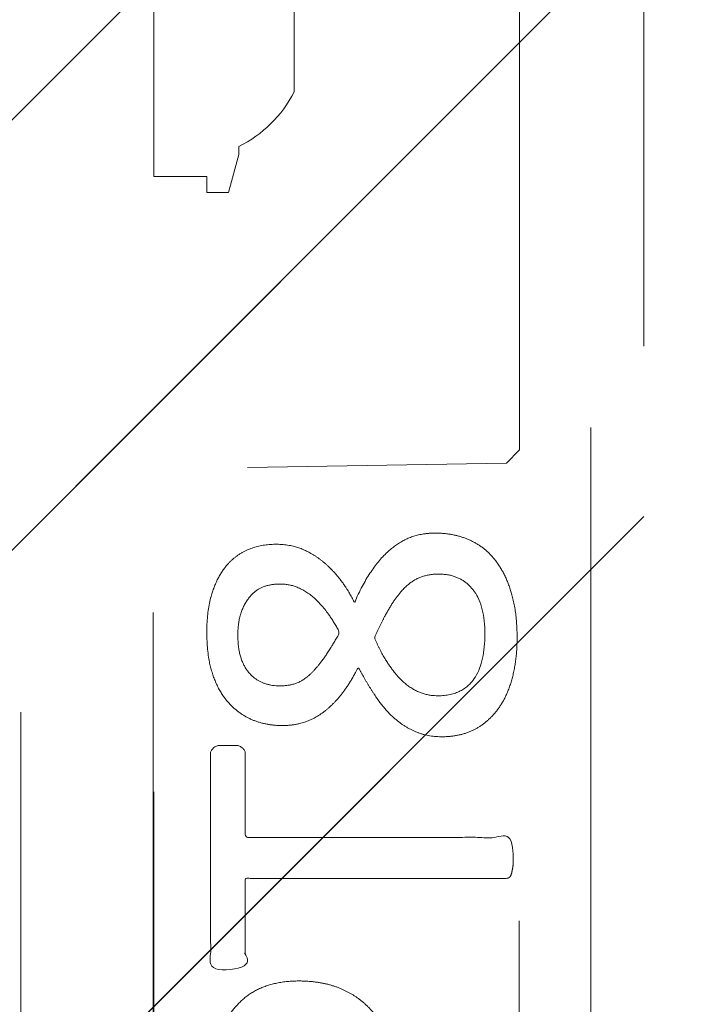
# Model space of a CAD drawing. Header units: inches. Extents: x -416 to -272, y -73 to 47.
# Tile 198 of 206: x -278.59 to -277.57, y -6.66 to -5.2. Entities that reach past the tile are written whole.
import ezdxf

# ---------------------------------------------------------------- set-up
doc = ezdxf.new("R2010")
doc.units = ezdxf.units.IN
doc.header["$LTSCALE"] = 32
doc.header["$MEASUREMENT"] = 0
doc.linetypes.add('Dash Style-1', pattern=[0.083328, 0.041656, -0.041672])
for name, color, linetype, lineweight in [('DashLineFill', 7, 'Dash Style-1', 13), ('Drawing', 7, 'Continuous', 18), ('None', 7, 'Continuous', 18), ('SolidLine', 7, 'Continuous', 15), ('WasteShelf_H', 7, 'Continuous', 18), ('Wood_1-H', 7, 'Continuous', 13)]:
    doc.layers.add(name, color=color, linetype=linetype, lineweight=lineweight)
pattern_1 = [(45, (0, 0), (-1.61301565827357, 1.935715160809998), []), (45, (-1.0608, 1.0608), (-0.4723460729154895, 0.4167612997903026), [])]

# ---------------------------------------------------------------- blocks, each defined once
blk = doc.blocks.new('1BRPX8-Util_Bkt_Lg-F (2D)')
at = {"layer": 'DashLineFill', "linetype": 'Continuous', "lineweight": 13}
h = blk.add_hatch(dxfattribs=at)
h.set_pattern_fill('Steel', color=253, style=0, pattern_type=2)
h.set_pattern_definition(pattern_1)
edge = h.paths.add_edge_path()
edge.add_line((-4.468503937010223, 7.539370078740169), (-2.421259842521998, 7.539370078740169))
edge.add_line((-2.421259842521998, 7.539370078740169), (-2.421259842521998, 7.917322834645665))
edge.add_arc((-2.303149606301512, 7.91732283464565), 0.1181102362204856, 90.0000000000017, 179.9999999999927, ccw=False)
edge.add_line((-2.303149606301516, 8.035433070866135), (2.303149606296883, 8.035433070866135))
edge.add_arc((2.30314960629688, 7.917322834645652), 0.1181102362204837, 6.423306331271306e-12, 89.99999999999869, ccw=False)
edge.add_line((2.421259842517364, 7.917322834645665), (2.421259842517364, 7.539370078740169))
edge.add_line((2.421259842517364, 7.539370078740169), (4.46850393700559, 7.539370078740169))
edge.add_line((4.46850393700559, 7.539370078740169), (4.46850393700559, 7.405511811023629))
edge.add_line((4.46850393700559, 7.405511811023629), (3.129921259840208, 7.405511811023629))
edge.add_line((3.129921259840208, 7.405511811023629), (3.129921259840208, -2.011811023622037))
edge.add_line((3.129921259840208, -2.011811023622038), (4.46850393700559, -2.011811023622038))
edge.add_line((4.46850393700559, -2.011811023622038), (4.46850393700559, -2.145669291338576))
edge.add_line((4.46850393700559, -2.145669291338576), (2.421259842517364, -2.145669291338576))
edge.add_line((2.421259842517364, -2.145669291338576), (2.421259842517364, -2.523622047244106))
edge.add_arc((2.303149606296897, -2.523622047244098), 0.1181102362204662, 269.9999999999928, 359.9999999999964, ccw=False)
edge.add_line((2.303149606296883, -2.641732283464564), (-2.303149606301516, -2.641732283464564))
edge.add_arc((-2.303149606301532, -2.523622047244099), 0.1181102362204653, 180.0000000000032, 270.0000000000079, ccw=False)
edge.add_line((-2.421259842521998, -2.523622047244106), (-2.421259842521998, -2.145669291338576))
edge.add_line((-2.421259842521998, -2.145669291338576), (-4.468503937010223, -2.145669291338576))
edge.add_line((-4.468503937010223, -2.145669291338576), (-4.468503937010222, -2.011811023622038))
edge.add_line((-4.468503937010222, -2.011811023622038), (-3.129921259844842, -2.011811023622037))
edge.add_line((-3.129921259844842, -2.011811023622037), (-3.129921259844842, 7.405511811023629))
edge.add_line((-3.129921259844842, 7.405511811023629), (-4.468503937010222, 7.405511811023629))
edge.add_line((-4.468503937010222, 7.405511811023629), (-4.468503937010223, 7.539370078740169))
at = {"layer": 'DashLineFill', "flags": 128}
blk.add_lwpolyline([(-4.468503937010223, 7.539370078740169), (-2.421259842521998, 7.539370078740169), (-2.421259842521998, 7.917322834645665, -0.4142135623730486), (-2.303149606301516, 8.035433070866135), (2.303149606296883, 8.035433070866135, -0.4142135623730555), (2.421259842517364, 7.917322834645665), (2.421259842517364, 7.539370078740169), (4.46850393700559, 7.539370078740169), (4.46850393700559, 7.405511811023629), (3.129921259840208, 7.405511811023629), (3.129921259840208, -2.011811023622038), (4.46850393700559, -2.011811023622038), (4.46850393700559, -2.145669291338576), (2.421259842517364, -2.145669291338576), (2.421259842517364, -2.523622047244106, -0.4142135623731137), (2.303149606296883, -2.641732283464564), (-2.303149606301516, -2.641732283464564, -0.4142135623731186), (-2.421259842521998, -2.523622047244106), (-2.421259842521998, -2.145669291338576), (-4.468503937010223, -2.145669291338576), (-4.468503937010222, -2.011811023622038), (-3.129921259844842, -2.011811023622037), (-3.129921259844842, 7.405511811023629), (-4.468503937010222, 7.405511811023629)], format="xyb", close=True, dxfattribs=at)
blk = doc.blocks.new('Group-105')
at = {"layer": 'Wood_1-H', "color": 7}
blk.add_blockref('1BRPX8-Util_Bkt_Lg-F (2D)', (9.05511811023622, -8.30708661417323), dxfattribs=at)
blk = doc.blocks.new('TL14_upper_leg (2D)')
at = {"layer": 'SolidLine', "flags": 128}
blk.add_lwpolyline([(-2.322834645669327, 0.2436987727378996), (-2.401574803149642, 0.2436987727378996), (-2.401574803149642, 0.2677219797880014), (-2.434055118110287, 0.2677219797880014), (-2.4493110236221, 0.2107861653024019), (-2.4493110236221, 0.1992105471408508, 0.1579749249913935), (-2.531479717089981, 0.1180761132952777), (-2.531479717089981, -0.1180652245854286, 0.1560270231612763), (-2.4493110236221, -0.1991401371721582), (-2.4493110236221, -0.2107752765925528), (-2.434055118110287, -0.2677110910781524), (-2.401574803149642, -0.2677110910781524), (-2.401574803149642, -0.2436878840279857), (-2.322834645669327, -0.2436878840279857)], format="xyb", close=True, dxfattribs=at)
blk = doc.blocks.new('1BRPT9-Bracket (2D)')
at = {"layer": 'DashLineFill', "linetype": 'Continuous', "lineweight": 13}
h = blk.add_hatch(dxfattribs=at)
h.set_pattern_fill('Steel', color=253, style=0, pattern_type=2)
h.set_pattern_definition(pattern_1)
edge = h.paths.add_edge_path()
edge.add_line((-2.32206875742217, -8.74015748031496), (-2.32206875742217, 8.740157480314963))
edge.add_line((-2.32206875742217, 8.740157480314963), (1.677931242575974, 8.740157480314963))
edge.add_arc((1.677931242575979, 8.488188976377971), 0.2519685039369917, -3.979039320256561e-12, 90.0000000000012, ccw=False)
edge.add_line((1.929899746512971, 8.488188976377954), (1.929899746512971, 7.480314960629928))
edge.add_line((1.929899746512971, 7.480314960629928), (2.323600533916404, 7.461135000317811))
edge.add_line((2.323600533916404, 7.461135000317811), (2.323600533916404, -7.480314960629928))
edge.add_line((2.323600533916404, -7.480314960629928), (1.929899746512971, -7.480314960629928))
edge.add_line((1.929899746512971, -7.480314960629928), (1.929899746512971, -8.488188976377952))
edge.add_arc((1.677931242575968, -8.488188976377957), 0.2519685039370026, -90.00000000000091, 1.0800249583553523e-12, ccw=False)
edge.add_line((1.677931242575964, -8.74015748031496), (-2.32206875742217, -8.74015748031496))
at = {"layer": 'DashLineFill'}
blk.add_line((-2.125218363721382, 8.740157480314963), (-2.125218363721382, -8.74015748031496), dxfattribs=at)
at = {"layer": 'DashLineFill', "flags": 128}
blk.add_lwpolyline([(-2.32206875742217, -8.74015748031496), (-2.32206875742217, 8.740157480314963), (1.677931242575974, 8.740157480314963, -0.4142135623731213), (1.929899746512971, 8.488188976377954), (1.929899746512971, 7.480314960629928), (2.323600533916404, 7.461135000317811), (2.323600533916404, -7.480314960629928), (1.929899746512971, -7.480314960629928), (1.929899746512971, -8.488188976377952, -0.4142135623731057), (1.677931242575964, -8.74015748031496)], format="xyb", close=True, dxfattribs=at)
blk = doc.blocks.new('Group-66')
at = {"layer": 'WasteShelf_H', "color": 7}
for points, knots in [([(-2.538140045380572, 5.13998798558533), (-2.573204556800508, 5.13998798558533), (-2.626722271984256, 5.162133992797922), (-2.663632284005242, 5.202735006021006), (-2.685778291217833, 5.261789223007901), (-2.685778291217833, 5.329149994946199), (-2.685778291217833, 5.354064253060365), (-2.766056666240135, 5.354064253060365), (-2.850026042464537, 5.354064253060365), (-2.853717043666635, 5.357753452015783), (-2.855562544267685, 5.36513545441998), (-2.857406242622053, 5.376208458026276), (-2.857406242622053, 5.392817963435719), (-2.855562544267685, 5.403890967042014), (-2.853717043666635, 5.411272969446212), (-2.850026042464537, 5.41496397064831), (-2.639641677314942, 5.41496397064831), (-2.4200298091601, 5.41496397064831), (-2.407111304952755, 5.400199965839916), (-2.407111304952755, 5.342990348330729), (-2.407111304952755, 5.280244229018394), (-2.410802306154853, 5.254407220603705), (-2.41818430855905, 5.2174990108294), (-2.440330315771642, 5.180588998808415), (-2.471703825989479, 5.152906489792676), (-2.514148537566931, 5.13998798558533), (-2.538140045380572, 5.13998798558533)], [0, 0, 0, 0.06626756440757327, 0.132535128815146, 0.198802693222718, 0.26507025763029, 0.3039664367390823, 0.3039664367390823, 0.4292971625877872, 0.4350595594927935, 0.4408219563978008, 0.4465843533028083, 0.4523467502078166, 0.4569566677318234, 0.4615665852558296, 0.4661765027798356, 0.4707864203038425, 0.7289384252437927, 0.7450731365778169, 0.7612078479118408, 0.8451067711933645, 0.8709223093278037, 0.8967378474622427, 0.9225533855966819, 0.948368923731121, 0.9741844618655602, 1, 1, 1]), ([(-2.432948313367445, 4.790050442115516), (-2.438946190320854, 4.790050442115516), (-2.449557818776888, 4.790050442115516), (-2.455094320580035, 4.793741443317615), (-2.458785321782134, 4.799277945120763), (-2.458785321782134, 4.863869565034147), (-2.458785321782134, 4.926615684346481), (-2.652560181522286, 4.926615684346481), (-2.850026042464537, 4.926615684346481), (-2.853717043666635, 4.93030668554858), (-2.855562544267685, 4.937688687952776), (-2.857406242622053, 4.948761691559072), (-2.857406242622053, 4.965371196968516), (-2.855562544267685, 4.976444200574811), (-2.853717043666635, 4.983826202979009), (-2.850026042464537, 4.987517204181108), (-2.652560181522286, 4.987517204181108), (-2.458785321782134, 4.987517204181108), (-2.458785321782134, 5.050263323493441), (-2.458785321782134, 5.114854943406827), (-2.455094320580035, 5.120391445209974), (-2.449557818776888, 5.122236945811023), (-2.440330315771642, 5.124082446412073), (-2.427411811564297, 5.124082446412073), (-2.416338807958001, 5.122236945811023), (-2.410802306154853, 5.120391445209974), (-2.407111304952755, 5.114854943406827), (-2.407111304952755, 4.957066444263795), (-2.407111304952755, 4.799277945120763), (-2.410802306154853, 4.793741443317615), (-2.416338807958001, 4.790050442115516), (-2.427411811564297, 4.790050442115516), (-2.432948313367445, 4.790050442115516)], [0, 0, 0, 0.00304618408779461, 0.005389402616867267, 0.007732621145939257, 0.01007583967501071, 0.08974412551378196, 0.08974412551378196, 0.3357786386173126, 0.3404650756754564, 0.3451515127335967, 0.3498379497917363, 0.3545243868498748, 0.3603824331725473, 0.3662404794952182, 0.3720985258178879, 0.3779565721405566, 0.6854997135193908, 0.6854997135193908, 0.7850850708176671, 0.788014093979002, 0.790943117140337, 0.7938721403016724, 0.7968011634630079, 0.7989979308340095, 0.8011946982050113, 0.8033914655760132, 0.805588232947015, 0.9912129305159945, 0.9934096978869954, 0.9956064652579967, 0.9978032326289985, 1, 1, 1]), ([(-2.741141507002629, 4.474408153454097), (-2.768824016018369, 4.474408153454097), (-2.814961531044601, 4.494708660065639), (-2.846335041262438, 4.535309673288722), (-2.8629427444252, 4.592518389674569), (-2.8629427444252, 4.66264741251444), (-2.848180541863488, 4.71801062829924), (-2.818652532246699, 4.756766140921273), (-2.778051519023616, 4.777066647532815), (-2.730070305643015, 4.777066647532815), (-2.695005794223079, 4.762302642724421), (-2.665477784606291, 4.736465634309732), (-2.639640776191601, 4.697710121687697), (-2.626722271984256, 4.673720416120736), (-2.615651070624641, 4.695864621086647), (-2.591659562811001, 4.727238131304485), (-2.563977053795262, 4.749384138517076), (-2.532603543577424, 4.760457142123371), (-2.490158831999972, 4.760457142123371), (-2.449557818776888, 4.743847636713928), (-2.41818430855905, 4.708783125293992), (-2.401574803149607, 4.657110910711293), (-2.401574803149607, 4.586981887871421), (-2.41818430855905, 4.537155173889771), (-2.445866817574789, 4.505781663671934), (-2.482776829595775, 4.49101765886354), (-2.523376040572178, 4.49101765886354), (-2.554749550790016, 4.502090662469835), (-2.584277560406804, 4.524236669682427), (-2.610114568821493, 4.555610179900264), (-2.621185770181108, 4.577754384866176), (-2.654404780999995, 4.500246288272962), (-2.720842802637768, 4.474408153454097), (-2.741141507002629, 4.474408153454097)], [0, 0, 0, 0.04094521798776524, 0.08189043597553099, 0.1228356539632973, 0.1637808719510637, 0.2006315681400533, 0.2374822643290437, 0.2743329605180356, 0.3111836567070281, 0.3382051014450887, 0.3652265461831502, 0.3922479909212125, 0.419269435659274, 0.419269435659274, 0.4438221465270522, 0.4683748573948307, 0.4929275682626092, 0.5174802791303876, 0.5493964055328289, 0.5813125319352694, 0.6132286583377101, 0.64514478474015, 0.6770609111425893, 0.7089770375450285, 0.7408931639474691, 0.7728092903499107, 0.7994082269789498, 0.8260071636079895, 0.8526061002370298, 0.8792050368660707, 0.8792050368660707, 0.969801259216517, 1, 1, 1]), ([(-2.746678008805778, 4.535309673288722), (-2.730070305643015, 4.535309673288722), (-2.704233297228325, 4.546382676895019), (-2.682087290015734, 4.570372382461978), (-2.661786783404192, 4.605436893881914), (-2.650713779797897, 4.629428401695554), (-2.659941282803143, 4.651574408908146), (-2.682087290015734, 4.684793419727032), (-2.704233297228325, 4.705092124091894), (-2.730070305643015, 4.716165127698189), (-2.814961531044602, 4.716166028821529), (-2.814961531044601, 4.579599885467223), (-2.778051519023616, 4.535309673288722), (-2.746678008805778, 4.535309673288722)], [0, 0, 0, 0.06216596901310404, 0.1243319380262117, 0.1864979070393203, 0.2486638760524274, 0.2486638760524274, 0.3051080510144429, 0.3615522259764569, 0.4179964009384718, 0.4744405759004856, 0.7425831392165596, 0.8712915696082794, 1, 1, 1]), ([(-2.510457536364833, 4.550073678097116), (-2.49569533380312, 4.550073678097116), (-2.473549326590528, 4.559301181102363), (-2.456939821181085, 4.579599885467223), (-2.447712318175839, 4.607282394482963), (-2.447712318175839, 4.66264741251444), (-2.480931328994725, 4.701401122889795), (-2.525221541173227, 4.701401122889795), (-2.547367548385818, 4.692173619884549), (-2.56766805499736, 4.671874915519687), (-2.587968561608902, 4.6423469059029), (-2.599041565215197, 4.622046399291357), (-2.580586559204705, 4.586981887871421), (-2.536294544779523, 4.550073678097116), (-2.510457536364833, 4.550073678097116)], [0, 0, 0, 0.06481896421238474, 0.1296379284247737, 0.1944568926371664, 0.2592758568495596, 0.3889137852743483, 0.518551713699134, 0.5833746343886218, 0.648197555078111, 0.7130204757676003, 0.7778433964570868, 0.7778433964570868, 0.8889216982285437, 1, 1, 1])]:
    blk.add_open_spline(points, degree=2, knots=knots, dxfattribs=at)
blk = doc.blocks.new('1BRPT8_Cover (2D)')
at = {"layer": 'DashLineFill', "linetype": 'Continuous', "lineweight": 13}
h = blk.add_hatch(dxfattribs=at)
h.set_pattern_fill('Steel', color=253, style=0, pattern_type=2)
h.set_pattern_definition(pattern_1)
h.paths.add_polyline_path([(-1.594488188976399, -8.763779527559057), (-2.322834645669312, -8.763779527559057), (-2.322834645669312, -8.751066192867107), (-2.826068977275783, -8.742282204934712), (-2.866441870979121, -8.70280193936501), (-2.866441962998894, -6.672971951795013), (-2.84717538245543, -6.653289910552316), (-2.322834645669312, -6.644137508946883), (-2.322834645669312, -6.584208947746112), (-2.847175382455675, -6.575056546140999), (-2.866441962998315, -6.555374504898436), (-2.866441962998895, -4.468247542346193), (-2.847175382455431, -4.448565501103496), (-2.322834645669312, -4.439413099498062), (-2.322834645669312, -4.37948453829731), (-2.847175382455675, -4.370332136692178), (-2.866441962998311, -4.350650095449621), (-2.866441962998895, -2.263523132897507), (-2.847175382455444, -2.243841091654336), (-2.322834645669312, -2.234688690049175), (-2.322834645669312, -2.174760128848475), (-2.847175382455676, -2.165607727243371), (-2.866441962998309, -2.145925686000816), (-2.866441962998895, -0.05879872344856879), (-2.847175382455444, -0.03911668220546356), (-2.322834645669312, -0.02996428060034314), (-2.322834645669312, 0.02996428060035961), (-2.847175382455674, 0.03911668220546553), (-2.866441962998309, 0.05879872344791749), (-2.866441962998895, 2.145925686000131), (-2.847175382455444, 2.165607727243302), (-2.322834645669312, 2.174760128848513), (-2.322834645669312, 2.234688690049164), (-2.847175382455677, 2.243841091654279), (-2.866441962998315, 2.263523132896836), (-2.866441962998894, 4.350650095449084), (-2.84717538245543, 4.37033213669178), (-2.322834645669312, 4.379484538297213), (-2.322834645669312, 4.439413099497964), (-2.847175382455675, 4.448565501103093), (-2.866441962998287, 4.46824754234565), (-2.865499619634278, 6.55537450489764), (-2.84717538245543, 6.575056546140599), (-2.322834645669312, 6.584208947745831), (-2.322834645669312, 6.644137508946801), (-2.847175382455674, 6.653289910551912), (-2.866441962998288, 6.672971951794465), (-2.866441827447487, 8.702801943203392), (-2.826068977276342, 8.742282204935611), (-1.594488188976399, 8.763779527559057), (-1.594488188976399, 8.858267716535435), (-2.97244094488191, 8.858267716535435), (-2.97244094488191, -8.858267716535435), (-1.594488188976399, -8.858267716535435)])
h = blk.add_hatch(dxfattribs=at)
h.set_pattern_fill('Steel', color=253, style=0, pattern_type=2)
h.set_pattern_definition(pattern_1)
h.paths.add_polyline_path([(-2.322834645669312, 8.858267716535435), (-2.322834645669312, -8.858267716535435), (-2.97244094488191, -8.858267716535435), (-2.97244094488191, 8.858267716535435)])
at = {"layer": 'DashLineFill', "flags": 128}
for points in [[(-1.594488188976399, -8.763779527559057), (-2.322834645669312, -8.763779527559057), (-2.322834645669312, -8.751066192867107), (-2.826068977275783, -8.742282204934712), (-2.866441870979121, -8.70280193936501), (-2.866441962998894, -6.672971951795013), (-2.84717538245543, -6.653289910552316), (-2.322834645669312, -6.644137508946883), (-2.322834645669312, -6.584208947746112), (-2.847175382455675, -6.575056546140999), (-2.866441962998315, -6.555374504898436), (-2.866441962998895, -4.468247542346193), (-2.847175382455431, -4.448565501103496), (-2.322834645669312, -4.439413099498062), (-2.322834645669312, -4.37948453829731), (-2.847175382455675, -4.370332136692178), (-2.866441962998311, -4.350650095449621), (-2.866441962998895, -2.263523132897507), (-2.847175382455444, -2.243841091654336), (-2.322834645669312, -2.234688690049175), (-2.322834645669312, -2.174760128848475), (-2.847175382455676, -2.165607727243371), (-2.866441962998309, -2.145925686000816), (-2.866441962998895, -0.05879872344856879), (-2.847175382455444, -0.03911668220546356), (-2.322834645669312, -0.02996428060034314), (-2.322834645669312, 0.02996428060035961), (-2.847175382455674, 0.03911668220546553), (-2.866441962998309, 0.05879872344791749), (-2.866441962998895, 2.145925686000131), (-2.847175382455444, 2.165607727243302), (-2.322834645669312, 2.174760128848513), (-2.322834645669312, 2.234688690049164), (-2.847175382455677, 2.243841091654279), (-2.866441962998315, 2.263523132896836), (-2.866441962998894, 4.350650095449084), (-2.84717538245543, 4.37033213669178), (-2.322834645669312, 4.379484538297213), (-2.322834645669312, 4.439413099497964), (-2.847175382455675, 4.448565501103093), (-2.866441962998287, 4.46824754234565), (-2.865499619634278, 6.55537450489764), (-2.84717538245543, 6.575056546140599), (-2.322834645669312, 6.584208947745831), (-2.322834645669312, 6.644137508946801), (-2.847175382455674, 6.653289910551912), (-2.866441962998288, 6.672971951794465), (-2.866441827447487, 8.702801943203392), (-2.826068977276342, 8.742282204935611), (-1.594488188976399, 8.763779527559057), (-1.594488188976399, 8.858267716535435), (-2.97244094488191, 8.858267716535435), (-2.97244094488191, -8.858267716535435), (-1.594488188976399, -8.858267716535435)], [(-2.322834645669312, 8.858267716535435), (-2.322834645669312, -8.858267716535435), (-2.97244094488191, -8.858267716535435), (-2.97244094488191, 8.858267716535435)]]:
    blk.add_lwpolyline(points, close=True, dxfattribs=at)
at = {"layer": 'WasteShelf_H', "color": 7}
blk.add_blockref('Group-66', (0, 0), dxfattribs=at)
blk = doc.blocks.new('Group-106')
at = {"layer": 'None', "color": 7}
for name, p in [('1BRPT8_Cover (2D)', (8.976377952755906, -12.00787401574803)), ('1BRPT9-Bracket (2D)', (8.976377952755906, -12.00787401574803)), ('TL14_upper_leg (2D)', (8.976377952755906, -8.30708661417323))]:
    blk.add_blockref(name, p, dxfattribs=at)
blk = doc.blocks.new('Group-107')
at = {"layer": 'None'}
blk.add_blockref('Group-105', (0, 0), dxfattribs=at)
blk.add_blockref('Group-106', (0, 0), dxfattribs=at)
blk = doc.blocks.new('SL Credenza Desk (2D)-3')
at = {"layer": 'None'}
blk.add_blockref('Group-107', (0, 0), dxfattribs=at)
at = {"layer": 'Drawing', "color": 0, "flags": 1}
for tag in ['Catalog', 'Option1', 'Option2', 'Option3', 'Option4', 'Option5', 'Option6', 'Option7', 'Option8', 'Option9', 'Option10', 'Option11', 'Option12', 'Custom', 'FinishGroup', 'Discount', 'Item2', 'Item3', 'Item6', 'Item9', 'Item10', 'Item12', 'Item13', 'Item16', 'Item19', 'Item20', 'Item21', 'Item22', 'Item23', 'Item24', 'Item25', 'Item8', 'Item18', 'Tag', 'Item1', 'Item4', 'Item5', 'Item7', 'Item11', 'Item14', 'Item15', 'Item17']:
    blk.add_attdef(tag, (15.71916659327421, 1.485347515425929), '', height=0.007086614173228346, dxfattribs=at)
blk = doc.blocks.new('Group-108')
at = {"layer": 'Drawing', "rotation": 180}
blk.add_blockref('SL Credenza Desk (2D)-3', (87.72704060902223, 1.485347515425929), dxfattribs=at)
at = {"layer": 'Drawing', "color": 0, "flags": 1}
for tag in ['Catalog', 'Option1', 'Option2', 'Option3', 'Option4', 'Option5', 'Option6', 'Option7', 'Option8', 'Option9', 'Option10', 'Option11', 'Option12', 'Custom', 'FinishGroup', 'Discount', 'Item2', 'Item3', 'Item6', 'Item9', 'Item10', 'Item12', 'Item13', 'Item16', 'Item19', 'Item20', 'Item21', 'Item22', 'Item23', 'Item24', 'Item25', 'Item8', 'Item18', 'Tag', 'Item1', 'Item4', 'Item5', 'Item7', 'Item11', 'Item14', 'Item15', 'Item17']:
    blk.add_attdef(tag, (15.71916659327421, 1.485347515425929), '', height=0.007086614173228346, dxfattribs=at)

msp = doc.modelspace()

# ---------------------------------------------------------------- block references
at = {"layer": 'Drawing', "color": 7}
msp.add_blockref('Group-108', (-359.4593240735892, -14.97747349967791), dxfattribs=at)

doc.saveas('drawing.dxf')
